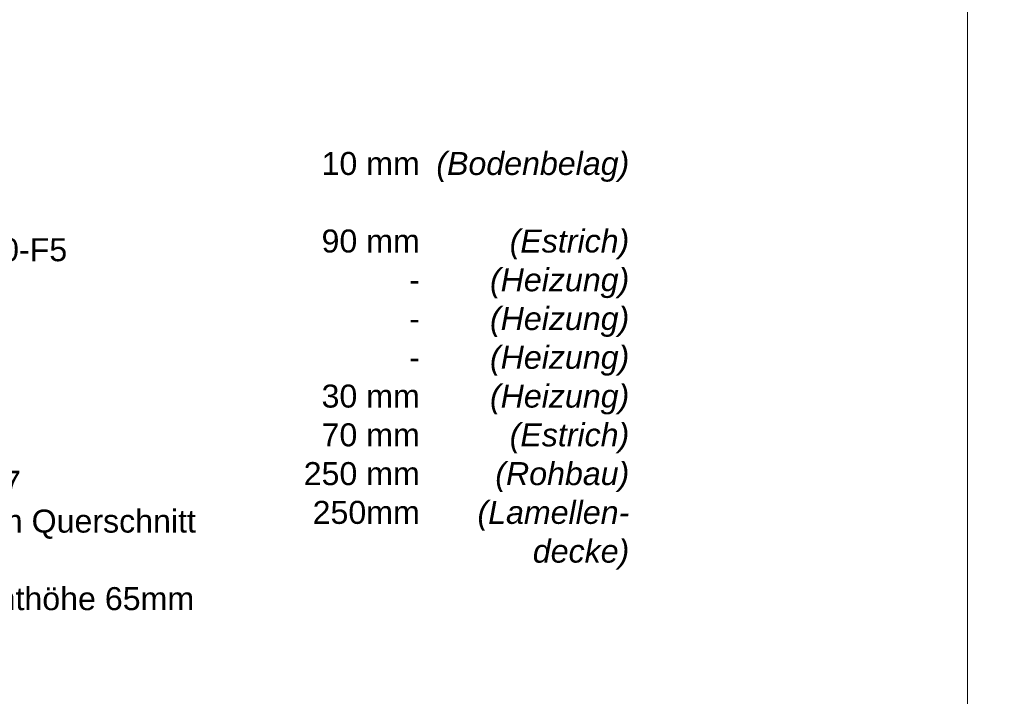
# Model space of a CAD drawing. Header units: metres. Extents: x 0.4 to 30.1, y -10.7 to 8.6.
# Tile 193 of 256: x 4.961 to 6.04, y -0.09 to 0.652. Entities that reach past the tile are written whole.
import ezdxf

# ---------------------------------------------------------------- set-up
doc = ezdxf.new("R2010")
doc.units = ezdxf.units.M
doc.layers.add('_Bodenaufbauten 20230510 (2D)', color=7, linetype='Continuous', lineweight=9)
doc.layers.add('Keine', color=7, linetype='Continuous', lineweight=9)
doc.styles.add('Arial', font='arial.ttf')
doc.styles.add('Arial (bold)', font='arialbd.ttf')
doc.styles.add('Arial (italic)', font='ariali.ttf')

# ---------------------------------------------------------------- blocks, each defined once
blk = doc.blocks.new('Bodenaufbauten 20230510 (2D)')
at = {"layer": 'Keine', "color": 255, "flags": 128}
for points in [[(4, 1.8), (6, 1.8), (6, -0.6), (4, -0.6)], [(6, 1.8), (8, 1.8), (8, -0.6), (6, -0.6)]]:
    blk.add_lwpolyline(points, close=True, dxfattribs=at)
at = {"layer": 'Keine', "color": 7, "insert": (4.3794, 0.50632), "char_height": 0.0252181, "attachment_point": 1, "line_spacing_factor": 1.011258, "style": 'Arial (bold)'}
blk.add_mtext('\\pxt4.957;08^I{\\fArial|b0|i0|c0|p0;Parkett 8mm + Kleber 2mm\\P^I}{\\fArial|b0|i0|c0|p0;\\H1.2x;\\P}07 ^I{\\fArial|b0|i0|c0|p0;Zementestrich schwim. CT40-F5\\P}06{\\fArial|b0|i0|c0|p0; ^I}{\\fArial|b0|i0|c0|p0;Fußbodenheizung d=17 mm \\P     ^INoppenmatten}{\\fArial|b0|i0|c0|p0;\\C1;\\P}05{\\fArial|b0|i0|c0|p0; ^ITrennlage}{\\fArial|b0|i0|c0|p0;\\P}04{\\fArial|b0|i0|c0|p0; ^ITrittschalld}{\\fArial|b0|i0|c0|p0;ämmung\\P}03{\\fArial|b0|i0|c0|p0; ^IAusgleich}{\\fArial|b0|i0|c0|p0;dämmung, EPS}{\\fArial|b0|i0|c0|p0;\\P}02{\\fArial|b0|i0|c0|p0; ^ISTB Decke Ortbeton, C30/37\\P}01{\\fArial|b0|i0|c0|p0;^Iabgehängte Decke mit freiem Querschnitt\\P^Iintegrierte Raumleuchten\\P^Ilichte Höhe 185mm / Elementhöhe 65mm}', dxfattribs=at)
at = {"layer": 'Keine', "color": 7, "transparency": 33554687, "attachment_point": 3, "line_spacing_factor": 1.011258}
for s, insert, char_height, width, style in [('  10 mm\\P\\P90 mm\\P-\\P-\\P-\\P  30 mm\\P70 mm\\P250 mm\\P250mm', (5.39978, 0.50738), 0.025218, 0.1510902, 'Arial'), ('(Bodenbelag)\\P\\P(Estrich)\\P(Heizung)\\P(Heizung)\\P(Heizung)\\P(Heizung)\\P(Estrich)\\P(Rohbau)\\P(Lamellen-\\Pdecke)', (5.6294, 0.50738), 0.0252181, 0.2296186, 'Arial (italic)')]:
    blk.add_mtext(s, dxfattribs=dict(at, insert=insert, char_height=char_height, width=width, style=style))

msp = doc.modelspace()

# ---------------------------------------------------------------- block references
at = {"layer": '_Bodenaufbauten 20230510 (2D)'}
msp.add_blockref('Bodenaufbauten 20230510 (2D)', (0, 0), dxfattribs=at)

doc.saveas('drawing.dxf')
